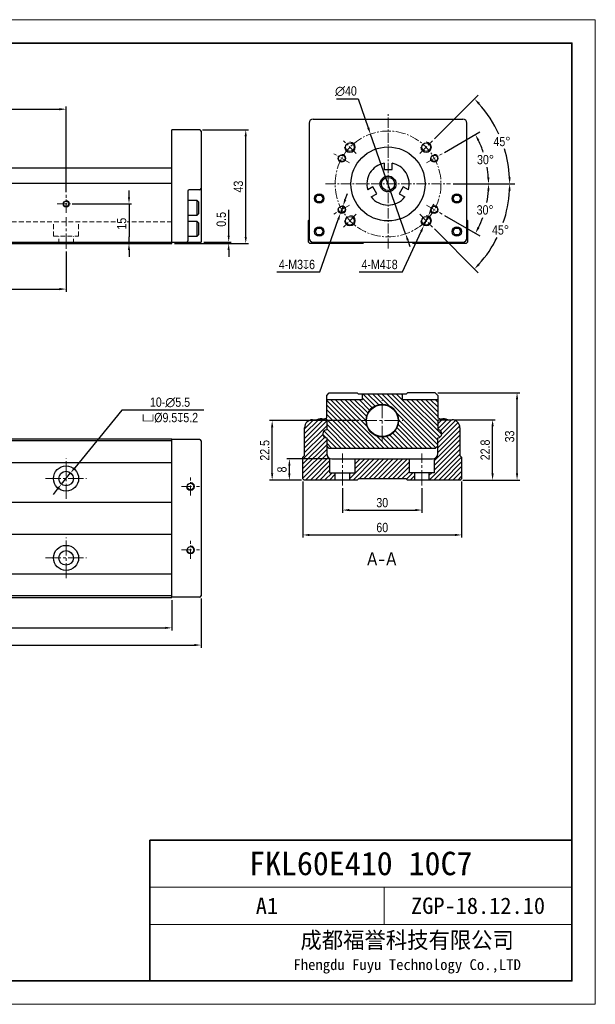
# Model space of a CAD drawing. Header units: millimetres. Extents: x 100 to 3612, y -424 to 856.
# Tile 33 of 45: x 2797 to 3015, y -424 to -52. Entities that reach past the tile are written whole.
import ezdxf

# ---------------------------------------------------------------- set-up
doc = ezdxf.new("R2010")
doc.units = ezdxf.units.MM
doc.linetypes.add('CENTER2', pattern=[28.575, 19.05, -3.175, 3.175, -3.175])
doc.linetypes.add('DASHED', pattern=[19.05, 12.7, -6.35])
doc.layers.get('Defpoints').update_dxf_attribs({"lineweight": 13})
for name, color, linetype, lineweight in [('剖面', 252, 'Continuous', 5), ('小粗', 7, 'Continuous', 25), ('标注', 3, 'Continuous', 13), ('点划线', 1, 'CENTER2', 13), ('粗线', 7, 'Continuous', 35), ('细线', 7, 'Continuous', 13), ('虚线', 253, 'DASHED', 13)]:
    doc.layers.add(name, color=color, linetype=linetype, lineweight=lineweight)
doc.styles.add('3.5', font='ARIALN.TTF', dxfattribs={"height": 3.5})
doc.styles.add('7', font='ARIALN.TTF', dxfattribs={"height": 7})
doc.styles.add('图号', font='txt', dxfattribs={"height": 3.5})
doc.dimstyles.new('A4—对齐', dxfattribs={"dimtxt": 3.5, "dimasz": 2.5, "dimexe": 1, "dimexo": 1, "dimgap": 1, "dimtad": 1, "dimdec": 1, "dimzin": 9, "dimdsep": 46, "dimtxsty": '3.5', "dimcen": 2.5, "dimadec": 0, "dimazin": 0, "dimtm": 1e-09, "dimtfac": 1, "dimtdec": 1, "dimtmove": 0, "dimatfit": 3, "dimfxl": 0, "dimtolj": 1, "dimarcsym": 0})
doc.dimstyles.new('A4—水平', dxfattribs={"dimtxt": 3.5, "dimasz": 2.5, "dimexe": 2, "dimexo": 1, "dimgap": 1, "dimtad": 1, "dimtih": 1, "dimtoh": 1, "dimdec": 1, "dimzin": 12, "dimdsep": 46, "dimtxsty": '3.5', "dimcen": 2.5, "dimadec": 0, "dimazin": 0, "dimtm": 1e-09, "dimtfac": 1, "dimtdec": 1, "dimtmove": 0, "dimatfit": 3, "dimfxl": 0, "dimtolj": 1, "dimarcsym": 0})
doc.dimstyles.new('A4—角度', dxfattribs={"dimtxt": 3.5, "dimasz": 2.5, "dimexe": 2, "dimexo": 1, "dimgap": 1, "dimtad": 1, "dimtih": 1, "dimtoh": 1, "dimdec": 1, "dimzin": 12, "dimdsep": 46, "dimtxsty": '3.5', "dimcen": 2.5, "dimadec": 0, "dimazin": 0, "dimtm": 1e-09, "dimtfac": 1, "dimtdec": 1, "dimtmove": 0, "dimatfit": 3, "dimfxl": 0, "dimtolj": 1, "dimarcsym": 0})

# ---------------------------------------------------------------- blocks, each defined once
blk = doc.blocks.new('A4图框')
at = {"layer": '粗线'}
for p in [(202, 5), (292, 35)]:
    blk.add_line(p, (202, 35), dxfattribs=at)
blk.add_lwpolyline([(5, 205), (292, 205), (292, 5), (5, 5)], close=True, dxfattribs=at)
at = {"layer": '细线'}
for p, q in [((292, 25), (202, 25)), ((252, 17), (252, 25)), ((292, 17), (202, 17))]:
    blk.add_line(p, q, dxfattribs=at)
blk.add_lwpolyline([(0, 210), (297, 210), (297, 0), (0, 0)], close=True, dxfattribs=at)
at = {"layer": '细线', "insert": (256.89, 11), "char_height": 3.5, "width": 70.2104, "attachment_point": 5, "style": '图号'}
blk.add_mtext('成都福誉科技有限公司\\P{\\H0.65714x;Fhengdu Fuyu Technology Co.,LTD}', dxfattribs=at)
blk = doc.blocks.new('*D788')
at = {"layer": 'Defpoints', "color": 0, "transparency": 16777216}
for p in [(2814.87, -85.38), (2634.87, -117.73), (2814.87, -117.73)]:
    blk.add_point(p, dxfattribs=at)
at = {"layer": '标注', "color": 0, "lineweight": -2, "transparency": 16777216}
for p, q in [((2634.87, -116.73), (2634.87, -84.38)), ((2637.37, -85.38), (2812.37, -85.38)), ((2814.87, -116.73), (2814.87, -84.38))]:
    blk.add_line(p, q, dxfattribs=at)
at = {"layer": '标注', "color": 0, "transparency": 16777216}
for points in [[(2637.37, -84.97), (2637.37, -85.8), (2634.87, -85.38)], [(2812.37, -84.97), (2812.37, -85.8), (2814.87, -85.38)]]:
    blk.add_solid(points, dxfattribs=at)
at = {"layer": '标注', "color": 0, "transparency": 16777216, "insert": (2724.87, -82.59), "char_height": 3.5, "width": 18.6714, "attachment_point": 5, "style": '3.5'}
blk.add_mtext('\\A1;200', dxfattribs=at)
blk = doc.blocks.new('*D791')
at = {"layer": 'Defpoints', "color": 0, "transparency": 16777216}
for p in [(2634.87, -138.14), (2814.87, -138.14), (2814.87, -153.38)]:
    blk.add_point(p, dxfattribs=at)
at = {"layer": '标注', "color": 0, "lineweight": -2, "transparency": 16777216}
for p, q in [((2634.87, -139.14), (2634.87, -154.38)), ((2814.87, -139.14), (2814.87, -154.38)), ((2637.37, -153.38), (2812.37, -153.38))]:
    blk.add_line(p, q, dxfattribs=at)
at = {"layer": '标注', "color": 0, "transparency": 16777216}
for points in [[(2637.37, -152.96), (2637.37, -153.79), (2634.87, -153.38)], [(2812.37, -152.96), (2812.37, -153.79), (2814.87, -153.38)]]:
    blk.add_solid(points, dxfattribs=at)
at = {"layer": '标注', "color": 0, "transparency": 16777216, "insert": (2724.87, -150.59), "char_height": 3.5, "width": 20.1435, "attachment_point": 5, "style": '3.5'}
blk.add_mtext('\\A1;{\\fSimSun|b0|i0|c134|p34;4}×100', dxfattribs=at)
blk = doc.blocks.new('*D792')
at = {"layer": 'Defpoints', "color": 0, "transparency": 16777216}
for p in [(2816.12, -121.14), (2838.65, -136.14), (2854.87, -136.14)]:
    blk.add_point(p, dxfattribs=at)
at = {"layer": '标注', "color": 0, "lineweight": -2, "transparency": 16777216}
for p, q in [((2838.65, -118.64), (2838.65, -116.14)), ((2817.12, -121.14), (2839.65, -121.14)), ((2838.65, -121.14), (2838.65, -123.64)), ((2838.65, -123.64), (2838.65, -133.64)), ((2838.65, -136.14), (2838.65, -133.64)), ((2853.87, -136.14), (2837.65, -136.14)), ((2838.65, -138.64), (2838.65, -141.14))]:
    blk.add_line(p, q, dxfattribs=at)
at = {"layer": '标注', "color": 0, "transparency": 16777216}
for points in [[(2838.23, -118.64), (2839.06, -118.64), (2838.65, -121.14)], [(2838.23, -138.64), (2839.06, -138.64), (2838.65, -136.14)]]:
    blk.add_solid(points, dxfattribs=at)
at = {"layer": '标注', "color": 0, "transparency": 16777216, "insert": (2835.86, -128.64), "char_height": 3.5, "attachment_point": 5, "rotation": 90, "style": '3.5', "bg_fill": 3, "box_fill_scale": 1.1, "bg_fill_color": 256, "bg_fill_true_color": 13158600, "bg_fill_transparency": 0}
blk.add_mtext('\\A1;15', dxfattribs=at)
blk = doc.blocks.new('*D793')
at = {"layer": 'Defpoints', "color": 0, "transparency": 16777216}
for p in [(2865.37, -93.14), (2882.76, -93.14), (2854.87, -136.14)]:
    blk.add_point(p, dxfattribs=at)
at = {"layer": '标注', "color": 0, "lineweight": -2, "transparency": 16777216}
for p, q in [((2866.37, -93.14), (2883.76, -93.14)), ((2882.76, -133.64), (2882.76, -95.64)), ((2855.87, -136.14), (2883.76, -136.14))]:
    blk.add_line(p, q, dxfattribs=at)
at = {"layer": '标注', "color": 0, "transparency": 16777216}
for points in [[(2882.34, -95.64), (2883.17, -95.64), (2882.76, -93.14)], [(2882.34, -133.64), (2883.17, -133.64), (2882.76, -136.14)]]:
    blk.add_solid(points, dxfattribs=at)
at = {"layer": '标注', "color": 0, "transparency": 16777216, "insert": (2879.97, -114.64), "char_height": 3.5, "attachment_point": 5, "rotation": 90, "style": '3.5'}
blk.add_mtext('\\A1;43', dxfattribs=at)
blk = doc.blocks.new('*D794')
at = {"layer": 'Defpoints', "color": 0, "transparency": 16777216}
for p in [(2854.87, -136.14), (2865.87, -135.64), (2876.31, -135.64)]:
    blk.add_point(p, dxfattribs=at)
at = {"layer": '标注', "color": 0, "lineweight": -2, "transparency": 16777216}
for p, q in [((2876.31, -133.14), (2876.31, -123.39)), ((2855.87, -136.14), (2877.31, -136.14)), ((2866.87, -135.64), (2877.31, -135.64)), ((2876.31, -136.14), (2876.31, -135.64)), ((2876.31, -138.64), (2876.31, -141.14))]:
    blk.add_line(p, q, dxfattribs=at)
at = {"layer": '标注', "color": 0, "transparency": 16777216}
for points in [[(2875.89, -133.14), (2876.72, -133.14), (2876.31, -135.64)], [(2875.89, -138.64), (2876.72, -138.64), (2876.31, -136.14)]]:
    blk.add_solid(points, dxfattribs=at)
at = {"layer": '标注', "color": 0, "transparency": 16777216, "insert": (2873.52, -127.02), "char_height": 3.5, "attachment_point": 5, "rotation": 90, "style": '3.5'}
blk.add_mtext('\\A1;0.5', dxfattribs=at)
blk = doc.blocks.new('*D795')
at = {"layer": 'Defpoints', "color": 0, "transparency": 16777216}
for p in [(2912.95, -113.64), (2960.08, -113.64), (2951.06, -121.63), (2973.96, -120.12), (2956.96, -125.04)]:
    blk.add_point(p, dxfattribs=at)
at = {"layer": '标注', "color": 0, "lineweight": -2, "transparency": 16777216}
for p, q in [((2961.08, -113.64), (2976.53, -113.64)), ((2957.83, -125.54), (2971.26, -133.29))]:
    blk.add_line(p, q, dxfattribs=at)
for start, end in [(349.1143, 356.1598), (333.8402, 340.2292)]:
    blk.add_arc((2937.22, -113.64), 37.31, start, end, dxfattribs=at)
at = {"layer": '标注', "color": 0, "transparency": 16777216}
for points in [[(2974.03, -116.12), (2974.86, -116.15), (2974.53, -113.64)], [(2971.08, -130.28), (2970.34, -129.89), (2969.53, -132.29)]]:
    blk.add_solid(points, dxfattribs=at)
at = {"layer": '标注', "color": 0, "transparency": 16777216, "insert": (2973.21, -123.47), "char_height": 3.5, "attachment_point": 5, "style": '3.5'}
blk.add_mtext('\\A1;30°', dxfattribs=at)
blk = doc.blocks.new('*D796')
at = {"layer": 'Defpoints', "color": 0, "transparency": 16777216}
for p in [(2956.96, -102.24), (2972.26, -100.89), (2951.06, -105.65), (2912.95, -113.64), (2960.08, -113.64)]:
    blk.add_point(p, dxfattribs=at)
at = {"layer": '标注', "color": 0, "lineweight": -2, "transparency": 16777216}
for p, q in [((2957.83, -101.74), (2971.24, -94)), ((2961.08, -113.64), (2976.51, -113.64))]:
    blk.add_line(p, q, dxfattribs=at)
for start, end in [(18.7271, 26.1573), (3.8427, 9.8782)]:
    blk.add_arc((2937.22, -113.64), 37.28, start, end, dxfattribs=at)
at = {"layer": '标注', "color": 0, "transparency": 16777216}
for points in [[(2970.32, -97.4), (2971.06, -97.01), (2969.51, -95)], [(2974.84, -111.13), (2974.01, -111.16), (2974.51, -113.64)]]:
    blk.add_solid(points, dxfattribs=at)
at = {"layer": '标注', "color": 0, "transparency": 16777216, "insert": (2973.36, -104.46), "char_height": 3.5, "attachment_point": 5, "style": '3.5'}
blk.add_mtext('\\A1;30°', dxfattribs=at)
blk = doc.blocks.new('*D797')
at = {"layer": 'Defpoints', "color": 0, "transparency": 16777216}
for p in [(2976.4, -90.9), (2953.32, -97.34), (2948.5, -102.16), (2912.95, -113.64), (2960.08, -113.64)]:
    blk.add_point(p, dxfattribs=at)
at = {"layer": '标注', "color": 0, "lineweight": -2, "transparency": 16777216}
for p, q in [((2954.02, -96.63), (2970.59, -80.07)), ((2961.08, -113.64), (2984.49, -113.64))]:
    blk.add_line(p, q, dxfattribs=at)
for start, end in [(24.4408, 41.8497), (3.1503, 16.9472)]:
    blk.add_arc((2937.02, -113.64), 45.47, start, end, dxfattribs=at)
at = {"layer": '标注', "color": 0, "transparency": 16777216}
for points in [[(2970.59, -83.59), (2971.19, -83.01), (2969.17, -81.49)], [(2982.84, -111.13), (2982.01, -111.15), (2982.49, -113.64)]]:
    blk.add_solid(points, dxfattribs=at)
at = {"layer": '标注', "color": 0, "transparency": 16777216, "insert": (2979.57, -97.61), "char_height": 3.5, "attachment_point": 5, "style": '3.5'}
blk.add_mtext('\\A1;45°', dxfattribs=at)
blk = doc.blocks.new('*D798')
at = {"layer": 'Defpoints', "color": 0, "transparency": 16777216}
for p in [(2912.95, -113.64), (2960.08, -113.64), (2948.5, -125.12), (2953.32, -129.94), (2976.4, -136.38)]:
    blk.add_point(p, dxfattribs=at)
at = {"layer": '标注', "color": 0, "lineweight": -2, "transparency": 16777216}
for p, q in [((2961.08, -113.64), (2984.49, -113.64)), ((2954.02, -130.65), (2970.59, -147.21))]:
    blk.add_line(p, q, dxfattribs=at)
for start, end in [(341.2432, 356.8497), (318.1503, 333.6525)]:
    blk.add_arc((2937.02, -113.64), 45.47, start, end, dxfattribs=at)
at = {"layer": '标注', "color": 0, "transparency": 16777216}
for points in [[(2982.01, -116.13), (2982.84, -116.15), (2982.49, -113.64)], [(2971.19, -144.27), (2970.59, -143.69), (2969.17, -145.79)]]:
    blk.add_solid(points, dxfattribs=at)
at = {"layer": '标注', "color": 0, "transparency": 16777216, "insert": (2979.03, -131.04), "char_height": 3.5, "attachment_point": 5, "style": '3.5'}
blk.add_mtext('\\A1;45°', dxfattribs=at)
blk = doc.blocks.new('*D799')
at = {"layer": 'Defpoints', "color": 0, "transparency": 16777216}
for p in [(2951.74, -125.71), (2950.07, -129.35)]:
    blk.add_point(p, dxfattribs=at)
at = {"layer": '标注', "color": 0, "lineweight": -2, "transparency": 16777216}
for p, q in [((2952.79, -123.44), (2953.84, -121.17)), ((2951.74, -125.71), (2950.07, -129.35)), ((2941.98, -146.88), (2949.02, -131.62)), ((2925.67, -146.88), (2941.98, -146.88))]:
    blk.add_line(p, q, dxfattribs=at)
at = {"layer": '标注', "color": 0, "transparency": 16777216}
for points in [[(2952.41, -123.27), (2953.17, -123.62), (2951.74, -125.71)], [(2948.64, -131.44), (2949.4, -131.79), (2950.07, -129.35)]]:
    blk.add_solid(points, dxfattribs=at)
at = {"layer": '标注', "color": 0, "transparency": 16777216, "insert": (2933.32, -144.09), "char_height": 3.5, "attachment_point": 5, "style": '3.5'}
blk.add_mtext('\\A1;4-M4{\\Fgdt|c134;x}8', dxfattribs=at)
blk = doc.blocks.new('*D800')
at = {"layer": 'Defpoints', "color": 0, "transparency": 16777216}
for p in [(2919.52, -121.92), (2918.52, -124.75)]:
    blk.add_point(p, dxfattribs=at)
at = {"layer": '标注', "color": 0, "lineweight": -2, "transparency": 16777216}
for p, q in [((2920.35, -119.56), (2921.18, -117.2)), ((2919.52, -121.92), (2918.52, -124.75)), ((2910.74, -146.88), (2917.7, -127.11)), ((2894.45, -146.88), (2910.74, -146.88))]:
    blk.add_line(p, q, dxfattribs=at)
at = {"layer": '标注', "color": 0, "transparency": 16777216}
for points in [[(2919.96, -119.42), (2920.74, -119.7), (2919.52, -121.92)], [(2917.3, -126.97), (2918.09, -127.24), (2918.52, -124.75)]]:
    blk.add_solid(points, dxfattribs=at)
at = {"layer": '标注', "color": 0, "transparency": 16777216, "insert": (2902.09, -144.09), "char_height": 3.5, "attachment_point": 5, "style": '3.5'}
blk.add_mtext('\\A1;4-M3{\\Fgdt|c134;x}6', dxfattribs=at)
blk = doc.blocks.new('*D801')
at = {"layer": 'Defpoints', "color": 0, "transparency": 16777216}
for p in [(2929.88, -94.77), (2943.15, -132.51)]:
    blk.add_point(p, dxfattribs=at)
at = {"layer": '标注', "color": 0, "lineweight": -2, "transparency": 16777216}
for p, q in [((2917, -81.46), (2925.21, -81.46)), ((2925.21, -81.46), (2929.06, -92.41)), ((2943.15, -132.51), (2929.88, -94.77)), ((2943.98, -134.87), (2944.81, -137.23))]:
    blk.add_line(p, q, dxfattribs=at)
at = {"layer": '标注', "color": 0, "transparency": 16777216}
for points in [[(2929.45, -92.27), (2928.66, -92.55), (2929.88, -94.77)], [(2944.37, -134.73), (2943.58, -135.01), (2943.15, -132.51)]]:
    blk.add_solid(points, dxfattribs=at)
at = {"layer": '标注', "color": 0, "transparency": 16777216, "insert": (2920.6, -78.58), "char_height": 3.5, "attachment_point": 5, "style": '3.5'}
blk.add_mtext('\\A1;∅40', dxfattribs=at)
blk = doc.blocks.new('*D807')
at = {"layer": 'Defpoints', "color": 0, "transparency": 16777216}
for p in [(2535.87, -269.79), (2865.87, -269.29), (2865.87, -287.93)]:
    blk.add_point(p, dxfattribs=at)
at = {"layer": '标注', "color": 0, "lineweight": -2, "transparency": 16777216}
for p, q in [((2535.87, -270.79), (2535.87, -288.93)), ((2865.87, -270.29), (2865.87, -288.93)), ((2538.37, -287.93), (2863.37, -287.93))]:
    blk.add_line(p, q, dxfattribs=at)
at = {"layer": '标注', "color": 0, "transparency": 16777216}
for points in [[(2538.37, -287.51), (2538.37, -288.35), (2535.87, -287.93)], [(2863.37, -287.51), (2863.37, -288.35), (2865.87, -287.93)]]:
    blk.add_solid(points, dxfattribs=at)
at = {"layer": '标注', "color": 0, "transparency": 16777216, "insert": (2700.87, -285.14), "char_height": 3.5, "width": 25.9299, "attachment_point": 5, "style": '3.5'}
blk.add_mtext('\\A1;570', dxfattribs=at)
blk = doc.blocks.new('*D808')
at = {"layer": 'Defpoints', "color": 0, "transparency": 16777216}
for p in [(2594.87, -269.99), (2854.87, -269.99), (2854.87, -281.43)]:
    blk.add_point(p, dxfattribs=at)
at = {"layer": '标注', "color": 0, "lineweight": -2, "transparency": 16777216}
for p, q in [((2594.87, -270.99), (2594.87, -282.43)), ((2854.87, -270.99), (2854.87, -282.43)), ((2597.37, -281.43), (2852.37, -281.43))]:
    blk.add_line(p, q, dxfattribs=at)
at = {"layer": '标注', "color": 0, "transparency": 16777216}
for points in [[(2597.37, -281.01), (2597.37, -281.85), (2594.87, -281.43)], [(2852.37, -281.01), (2852.37, -281.85), (2854.87, -281.43)]]:
    blk.add_solid(points, dxfattribs=at)
at = {"layer": '标注', "color": 0, "transparency": 16777216, "insert": (2700.87, -278.64), "char_height": 3.5, "width": 18.7578, "attachment_point": 5, "style": '3.5'}
blk.add_mtext('\\A1;500', dxfattribs=at)
blk = doc.blocks.new('*D821')
at = {"layer": 'Defpoints', "color": 0, "transparency": 16777216}
for p in [(2816.6, -222.86), (2813.13, -227.12)]:
    blk.add_point(p, dxfattribs=at)
at = {"layer": '标注', "color": 0, "lineweight": -2, "transparency": 16777216}
for p, q in [((2835.98, -199.09), (2818.18, -220.92)), ((2866.92, -199.09), (2835.98, -199.09)), ((2813.13, -227.12), (2816.6, -222.86)), ((2811.55, -229.06), (2809.97, -231))]:
    blk.add_line(p, q, dxfattribs=at)
at = {"layer": '标注', "color": 0, "transparency": 16777216}
for points in [[(2817.86, -220.66), (2818.51, -221.18), (2816.6, -222.86)], [(2811.23, -228.8), (2811.87, -229.32), (2813.13, -227.12)]]:
    blk.add_solid(points, dxfattribs=at)
at = {"layer": '标注', "color": 0, "transparency": 16777216, "insert": (2854.14, -199.09), "char_height": 3.5, "attachment_point": 5, "style": '3.5'}
blk.add_mtext('\\A1;10-∅5.5\\P{\\Fgdt|c134;v}%%C9.5{\\Fgdt|c134;x}5.2', dxfattribs=at)
blk = doc.blocks.new('*D822')
at = {"layer": 'Defpoints', "color": 0, "transparency": 16777216}
for p in [(2919.34, -227.58), (2949.34, -227.58), (2949.34, -236.91)]:
    blk.add_point(p, dxfattribs=at)
at = {"layer": '标注', "color": 0, "lineweight": -2, "transparency": 16777216}
for p, q in [((2919.34, -228.58), (2919.34, -237.91)), ((2949.34, -228.58), (2949.34, -237.91)), ((2921.84, -236.91), (2946.84, -236.91))]:
    blk.add_line(p, q, dxfattribs=at)
at = {"layer": '标注', "color": 0, "transparency": 16777216}
for points in [[(2921.84, -236.49), (2921.84, -237.33), (2919.34, -236.91)], [(2946.84, -236.49), (2946.84, -237.33), (2949.34, -236.91)]]:
    blk.add_solid(points, dxfattribs=at)
at = {"layer": '标注', "color": 0, "transparency": 16777216, "insert": (2934.34, -234.12), "char_height": 3.5, "attachment_point": 5, "style": '3.5'}
blk.add_mtext('\\A1;30', dxfattribs=at)
blk = doc.blocks.new('*D823')
at = {"layer": 'Defpoints', "color": 0, "transparency": 16777216}
for p in [(2904.34, -225.08), (2964.34, -225.08), (2964.34, -246.31)]:
    blk.add_point(p, dxfattribs=at)
at = {"layer": '标注', "color": 0, "lineweight": -2, "transparency": 16777216}
for p, q in [((2904.34, -226.08), (2904.34, -247.31)), ((2964.34, -226.08), (2964.34, -247.31)), ((2906.84, -246.31), (2961.84, -246.31))]:
    blk.add_line(p, q, dxfattribs=at)
at = {"layer": '标注', "color": 0, "transparency": 16777216}
for points in [[(2906.84, -245.89), (2906.84, -246.73), (2904.34, -246.31)], [(2961.84, -245.89), (2961.84, -246.73), (2964.34, -246.31)]]:
    blk.add_solid(points, dxfattribs=at)
at = {"layer": '标注', "color": 0, "transparency": 16777216, "insert": (2934.34, -243.52), "char_height": 3.5, "attachment_point": 5, "style": '3.5'}
blk.add_mtext('\\A1;60', dxfattribs=at)
blk = doc.blocks.new('*D824')
at = {"layer": 'Defpoints', "color": 0, "transparency": 16777216}
for p in [(2892.74, -203.08), (2926.63, -203.08), (2904.84, -225.58)]:
    blk.add_point(p, dxfattribs=at)
at = {"layer": '标注', "color": 0, "lineweight": -2, "transparency": 16777216}
for p, q in [((2925.63, -203.08), (2891.74, -203.08)), ((2892.74, -223.08), (2892.74, -205.58)), ((2903.84, -225.58), (2891.74, -225.58))]:
    blk.add_line(p, q, dxfattribs=at)
at = {"layer": '标注', "color": 0, "transparency": 16777216}
for points in [[(2892.33, -205.58), (2893.16, -205.58), (2892.74, -203.08)], [(2892.33, -223.08), (2893.16, -223.08), (2892.74, -225.58)]]:
    blk.add_solid(points, dxfattribs=at)
at = {"layer": '标注', "color": 0, "transparency": 16777216, "insert": (2889.96, -214.33), "char_height": 3.5, "attachment_point": 5, "rotation": 90, "style": '3.5'}
blk.add_mtext('\\A1;22.5', dxfattribs=at)
blk = doc.blocks.new('*D825')
at = {"layer": 'Defpoints', "color": 0, "transparency": 16777216}
for p in [(2960.69, -202.78), (2976.03, -202.78), (2963.84, -225.58)]:
    blk.add_point(p, dxfattribs=at)
at = {"layer": '标注', "color": 0, "lineweight": -2, "transparency": 16777216}
for p, q in [((2961.69, -202.78), (2977.03, -202.78)), ((2976.03, -223.08), (2976.03, -205.28)), ((2964.84, -225.58), (2977.03, -225.58))]:
    blk.add_line(p, q, dxfattribs=at)
at = {"layer": '标注', "color": 0, "transparency": 16777216}
for points in [[(2975.61, -205.28), (2976.45, -205.28), (2976.03, -202.78)], [(2975.61, -223.08), (2976.45, -223.08), (2976.03, -225.58)]]:
    blk.add_solid(points, dxfattribs=at)
at = {"layer": '标注', "color": 0, "transparency": 16777216, "insert": (2973.24, -214.18), "char_height": 3.5, "attachment_point": 5, "rotation": 90, "style": '3.5'}
blk.add_mtext('\\A1;22.8', dxfattribs=at)
blk = doc.blocks.new('*D826')
at = {"layer": 'Defpoints', "color": 0, "transparency": 16777216}
for p in [(2954.34, -192.58), (2985.27, -192.58), (2963.84, -225.58)]:
    blk.add_point(p, dxfattribs=at)
at = {"layer": '标注', "color": 0, "lineweight": -2, "transparency": 16777216}
for p, q in [((2955.34, -192.58), (2986.27, -192.58)), ((2985.27, -223.08), (2985.27, -195.08)), ((2964.84, -225.58), (2986.27, -225.58))]:
    blk.add_line(p, q, dxfattribs=at)
at = {"layer": '标注', "color": 0, "transparency": 16777216}
for points in [[(2984.85, -195.08), (2985.69, -195.08), (2985.27, -192.58)], [(2984.85, -223.08), (2985.69, -223.08), (2985.27, -225.58)]]:
    blk.add_solid(points, dxfattribs=at)
at = {"layer": '标注', "color": 0, "transparency": 16777216, "insert": (2982.48, -209.08), "char_height": 3.5, "attachment_point": 5, "rotation": 90, "style": '3.5'}
blk.add_mtext('\\A1;33', dxfattribs=at)
blk = doc.blocks.new('*D827')
at = {"layer": 'Defpoints', "color": 0, "transparency": 16777216}
for p in [(2899.24, -217.58), (2915.34, -217.58), (2904.84, -225.58)]:
    blk.add_point(p, dxfattribs=at)
at = {"layer": '标注', "color": 0, "lineweight": -2, "transparency": 16777216}
for p, q in [((2914.34, -217.58), (2898.24, -217.58)), ((2899.24, -223.08), (2899.24, -220.08)), ((2903.84, -225.58), (2898.24, -225.58))]:
    blk.add_line(p, q, dxfattribs=at)
at = {"layer": '标注', "color": 0, "transparency": 16777216}
for points in [[(2898.83, -220.08), (2899.66, -220.08), (2899.24, -217.58)], [(2898.83, -223.08), (2899.66, -223.08), (2899.24, -225.58)]]:
    blk.add_solid(points, dxfattribs=at)
at = {"layer": '标注', "color": 0, "transparency": 16777216, "insert": (2896.46, -221.58), "char_height": 3.5, "attachment_point": 5, "rotation": 90, "style": '3.5'}
blk.add_mtext('\\A1;8', dxfattribs=at)

msp = doc.modelspace()

# ---------------------------------------------------------------- hatches: boundary and pattern name
at = {"layer": '剖面'}
h = msp.add_hatch(dxfattribs=at)
h.set_pattern_fill('ANSI31', color=256, scale=0.4, angle=90)
h.set_pattern_definition([(135, (2374.9267, -402.3832), (-0.8980256, -0.8980256), [])])
h.paths.add_polyline_path([(2959.06, -202.78), (2955.34, -202.78), (2955.34, -206.58, -1), (2955.34, -209.58), (2955.34, -212.58), (2954.34, -213.58), (2914.34, -213.58), (2913.34, -212.58), (2913.34, -209.58, -1), (2913.34, -206.58), (2913.34, -202.78), (2909.63, -202.78, -0.217742), (2912.11, -202.55), (2913.34, -202.1), (2913.34, -195.08), (2926.84, -195.08), (2926.84, -193.08), (2941.84, -193.08), (2941.84, -195.08), (2955.34, -195.08), (2955.34, -202.1), (2956.57, -202.55, -0.217742)])
h.paths.add_polyline_path([(2928.12, -203.08, -1), (2940.56, -203.08, -1)], flags=16)
h.paths.add_polyline_path([(2928.34, -203.08, -1), (2940.34, -203.08, -1)], flags=0)
h = msp.add_hatch(dxfattribs=at)
h.set_pattern_fill('ANSI31', color=256, scale=0.4)
h.set_pattern_definition([(45, (2907.9427, -217.6168), (-0.898026, 0.898026), [])])
h.paths.add_polyline_path([(2914.59, -217.43, -0.305615), (2913.34, -215.58), (2913.34, -209.58, -1), (2913.34, -206.58), (2913.34, -202.78), (2907.99, -202.78, 0.414214), (2904.99, -205.78), (2904.99, -216.23), (2904.34, -216.88), (2904.34, -225.08), (2904.84, -225.58), (2916.59, -225.58), (2916.59, -222.78), (2914.59, -222.78)])
h.paths.add_polyline_path([(2964.34, -216.88), (2963.69, -216.23), (2963.69, -205.78, 0.414214), (2960.69, -202.78), (2955.34, -202.78), (2955.34, -206.58, -1), (2955.34, -209.58), (2955.34, -215.58, -0.305615), (2954.09, -217.43), (2954.09, -222.78), (2952.09, -222.78), (2952.09, -225.58), (2963.84, -225.58), (2964.34, -225.08)])
h.paths.add_polyline_path([(2943.34, -225.08), (2943.84, -225.58), (2946.59, -225.58), (2946.59, -222.78), (2944.59, -222.78), (2944.59, -217.58), (2924.09, -217.58), (2924.09, -222.78), (2922.09, -222.78), (2922.09, -225.58), (2924.84, -225.58), (2925.34, -225.08)])

# ---------------------------------------------------------------- linework, layer by layer
at = {"layer": '小粗'}
for p, q in [((2908.22, -89.14), (2964.82, -89.14)), ((2906.72, -90.64), (2906.72, -134.14)), ((2966.32, -134.14), (2966.32, -90.64)), ((2854.87, -136.14), (2854.87, -93.14)), ((2865.37, -93.14), (2854.87, -93.14)), ((2865.87, -93.64), (2865.87, -135.64)), ((2854.87, -107.64), (2760.16, -107.64)), ((2935.02, -105.78), (2935.02, -108.14)), ((2938.02, -108.14), (2938.02, -105.78)), ((2935.02, -108.14), (2938.02, -108.14)), ((2594.87, -113.34), (2854.87, -113.34)), ((2930.79, -114.72), (2928.83, -115.85)), ((2932.29, -117.31), (2930.79, -114.72)), ((2942.25, -114.72), (2940.75, -117.31)), ((2944.21, -115.85), (2942.25, -114.72)), ((2860.87, -116.39), (2860.87, -135.14)), ((2865.37, -115.89), (2861.37, -115.89)), ((2909.07, -119.14), (2909.8, -117.89)), ((2909.8, -117.89), (2911.24, -117.89)), ((2911.24, -117.89), (2911.96, -119.14)), ((2930.18, -118.53), (2932.29, -117.31)), ((2940.75, -117.31), (2942.85, -118.53)), ((2961.07, -119.14), (2961.8, -117.89)), ((2961.8, -117.89), (2963.24, -117.89)), ((2963.24, -117.89), (2963.96, -119.14)), ((2864.37, -119.89), (2860.87, -119.89)), ((2864.87, -120.39), (2864.37, -119.89)), ((2864.37, -125.39), (2864.37, -119.89)), ((2864.87, -120.39), (2864.87, -124.89)), ((2909.8, -120.39), (2909.07, -119.14)), ((2911.24, -120.39), (2909.8, -120.39)), ((2911.96, -119.14), (2911.24, -120.39)), ((2961.8, -120.39), (2961.07, -119.14)), ((2963.24, -120.39), (2961.8, -120.39)), ((2963.96, -119.14), (2963.24, -120.39)), ((2860.87, -125.39), (2864.37, -125.39)), ((2864.37, -125.39), (2864.87, -124.89)), ((2864.37, -127.89), (2860.87, -127.89)), ((2864.87, -128.39), (2864.37, -127.89)), ((2864.37, -133.39), (2864.37, -127.89)), ((2864.87, -128.39), (2864.87, -132.89)), ((2906.52, -127.44), (2906.72, -127.24)), ((2906.52, -135.64), (2906.52, -127.44)), ((2966.32, -127.24), (2966.52, -127.44)), ((2966.52, -127.44), (2966.52, -135.64)), ((2860.87, -133.39), (2864.37, -133.39)), ((2864.37, -133.39), (2864.87, -132.89)), ((2909.07, -131.64), (2909.8, -130.39)), ((2909.8, -132.89), (2909.07, -131.64)), ((2909.8, -130.39), (2911.24, -130.39)), ((2911.24, -132.89), (2909.8, -132.89)), ((2911.24, -130.39), (2911.96, -131.64)), ((2911.96, -131.64), (2911.24, -132.89)), ((2961.07, -131.64), (2961.8, -130.39)), ((2961.8, -132.89), (2961.07, -131.64)), ((2961.8, -130.39), (2963.24, -130.39)), ((2963.24, -132.89), (2961.8, -132.89)), ((2963.24, -130.39), (2963.96, -131.64)), ((2963.96, -131.64), (2963.24, -132.89)), ((2535.87, -135.64), (2865.87, -135.64)), ((2594.87, -136.14), (2854.87, -136.14)), ((2906.52, -135.64), (2907.02, -136.14)), ((2927.02, -136.14), (2907.02, -136.14)), ((2908.22, -135.64), (2964.82, -135.64)), ((2927.52, -135.64), (2927.02, -136.14)), ((2946.02, -136.14), (2945.52, -135.64)), ((2966.02, -136.14), (2946.02, -136.14)), ((2966.02, -136.14), (2966.52, -135.64)), ((2913.34, -193.58), (2914.34, -192.58)), ((2914.34, -192.58), (2924.84, -192.58)), ((2925.34, -193.08), (2924.84, -192.58)), ((2943.34, -193.08), (2925.34, -193.08)), ((2926.84, -195.08), (2926.84, -193.08)), ((2941.84, -193.08), (2941.84, -195.08)), ((2943.84, -192.58), (2943.34, -193.08)), ((2954.34, -192.58), (2943.84, -192.58)), ((2954.34, -192.58), (2955.34, -193.58)), ((2913.34, -202.1), (2913.34, -193.58)), ((2913.34, -195.08), (2926.84, -195.08)), ((2941.84, -195.08), (2955.34, -195.08)), ((2955.34, -193.58), (2955.34, -202.1)), ((2907.99, -202.78), (2913.34, -202.78)), ((2912.11, -202.55), (2913.34, -202.1)), ((2913.34, -202.78), (2913.34, -206.58)), ((2955.34, -202.1), (2956.57, -202.55)), ((2955.34, -202.78), (2955.34, -206.58)), ((2955.34, -202.78), (2960.69, -202.78)), ((2904.99, -216.23), (2904.99, -205.78)), ((2963.69, -205.78), (2963.69, -216.23)), ((2594.87, -209.99), (2854.87, -209.99)), ((2594.87, -210.64), (2854.87, -210.64)), ((2854.87, -269.99), (2854.87, -209.99)), ((2865.37, -210.19), (2854.87, -210.19)), ((2865.87, -210.69), (2865.87, -269.29)), ((2913.34, -209.58), (2913.34, -215.58)), ((2955.34, -215.58), (2955.34, -209.58)), ((2914.34, -213.58), (2913.34, -212.58)), ((2954.34, -213.58), (2914.34, -213.58)), ((2955.34, -212.58), (2954.34, -213.58)), ((2854.87, -218.99), (2594.87, -218.99)), ((2904.34, -216.88), (2904.99, -216.23)), ((2904.34, -225.08), (2904.34, -216.88)), ((2914.59, -222.78), (2914.59, -217.43)), ((2915.34, -217.58), (2953.34, -217.58)), ((2924.09, -222.78), (2924.09, -217.58)), ((2944.59, -222.78), (2944.59, -217.58)), ((2954.09, -222.78), (2954.09, -217.43)), ((2963.69, -216.23), (2964.34, -216.88)), ((2964.34, -216.88), (2964.34, -225.08)), ((2914.59, -222.78), (2924.09, -222.78)), ((2916.59, -225.58), (2916.59, -222.78)), ((2922.09, -225.58), (2922.09, -222.78)), ((2954.09, -222.78), (2944.59, -222.78)), ((2946.59, -225.58), (2946.59, -222.78)), ((2952.09, -225.58), (2952.09, -222.78)), ((2904.34, -225.08), (2904.84, -225.58)), ((2924.84, -225.58), (2904.84, -225.58)), ((2925.34, -225.08), (2924.84, -225.58)), ((2943.34, -225.08), (2925.34, -225.08)), ((2943.84, -225.58), (2943.34, -225.08)), ((2963.84, -225.58), (2943.84, -225.58)), ((2963.84, -225.58), (2964.34, -225.08)), ((2854.87, -233.99), (2760.16, -233.99)), ((2760.16, -245.99), (2854.87, -245.99)), ((2594.87, -260.99), (2854.87, -260.99)), ((2854.87, -269.34), (2594.87, -269.34)), ((2594.87, -269.99), (2854.87, -269.99)), ((2865.37, -269.79), (2854.87, -269.79))]:
    msp.add_line(p, q, dxfattribs=at)
for centre, radius in [((2922.13, -99.75), 1.65), ((2936.52, -113.64), 14), ((2950.91, -99.75), 1.65), ((2919.02, -103.95), 1.25), ((2954.01, -103.95), 1.25), ((2936.52, -113.64), 3), ((2936.52, -113.64), 2.5), ((2910.52, -119.14), 1.75), ((2962.52, -119.14), 1.75), ((2814.87, -121.14), 1.02), ((2919.02, -123.33), 1.25), ((2954.01, -123.33), 1.25), ((2922.13, -127.53), 1.65), ((2950.91, -127.53), 1.65), ((2910.52, -131.64), 1.75), ((2962.52, -131.64), 1.75), ((2934.34, -203.08), 6), ((2814.87, -224.99), 4.75), ((2814.87, -224.99), 2.75), ((2861.87, -227.99), 1.25), ((2814.87, -254.99), 4.75), ((2814.87, -254.99), 2.75), ((2861.87, -251.99), 1.25)]:
    msp.add_circle(centre, radius, dxfattribs=at)
for centre, radius, start, end in [((2908.22, -90.64), 1.5, 90, 180), ((2964.82, -90.64), 1.5, 0, 90), ((2865.37, -93.64), 0.5, 0, 90), ((2936.52, -113.64), 8, 100.8069, 196.0174), ((2936.52, -113.64), 8, 343.9826, 79.1931), ((2861.37, -116.39), 0.5, 90, 180), ((2865.37, -115.39), 0.5, 270, 0), ((2936.52, -113.64), 8, 217.6646, 322.3354), ((2860.37, -135.14), 0.5, 270, 360), ((2908.22, -134.14), 1.5, 180, 270), ((2964.82, -134.14), 1.5, 270, 0), ((2907.99, -205.78), 3, 90, 180), ((2911.12, -205.38), 3, 70.7906, 119.9264), ((2957.56, -205.38), 3, 60.0736, 109.2094), ((2960.69, -205.78), 3, 0, 90), ((2913.34, -208.08), 1.5, 90, 270), ((2955.34, -208.08), 1.5, 270, 90), ((2865.37, -210.69), 0.5, 0, 90), ((2915.34, -215.58), 2, 180, 270), ((2953.34, -215.58), 2, 270, 0), ((2865.37, -269.29), 0.5, 270, 0)]:
    msp.add_arc(centre, radius, start, end, dxfattribs=at)
at = {"layer": '标注'}
msp.add_circle((2934.34, -203.08), 6.22, dxfattribs=at)
for centre, radius in [((2922.13, -99.75), 2), ((2950.91, -99.75), 2), ((2919.02, -103.95), 1.5), ((2954.01, -103.95), 1.5), ((2814.87, -121.14), 1.25), ((2919.02, -123.33), 1.5), ((2954.01, -123.33), 1.5), ((2922.13, -127.53), 2), ((2950.91, -127.53), 2), ((2861.87, -227.99), 1.5), ((2861.87, -251.99), 1.5)]:
    msp.add_arc(centre, radius, 180, 90, dxfattribs=at)
at = {"layer": '点划线', "ltscale": 0.2}
for p, q in [((2936.52, -138.09), (2936.52, -86.69)), ((2924.54, -102.16), (2919.72, -97.34)), ((2948.5, -102.16), (2953.32, -97.34)), ((2921.97, -105.65), (2916.07, -102.24)), ((2951.06, -105.65), (2956.96, -102.24)), ((2912.95, -113.64), (2960.08, -113.64)), ((2814.87, -124.55), (2814.87, -117.73)), ((2811.46, -121.14), (2818.27, -121.14)), ((2921.97, -121.63), (2916.07, -125.04)), ((2951.06, -121.63), (2956.96, -125.04)), ((2924.54, -125.12), (2919.72, -129.94)), ((2948.5, -125.12), (2953.32, -129.94)), ((2861.87, -231.4), (2861.87, -224.58)), ((2858.46, -227.99), (2865.27, -227.99)), ((2861.87, -255.4), (2861.87, -248.58)), ((2858.46, -251.99), (2865.27, -251.99))]:
    msp.add_line(p, q, dxfattribs=at)
at = {"layer": '点划线', "ltscale": 0.3}
for p, q in [((2814.87, -138.14), (2814.87, -126.14)), ((2934.34, -210.8), (2934.34, -195.36)), ((2926.63, -203.08), (2942.06, -203.08)), ((2919.34, -227.58), (2919.34, -215.58)), ((2949.34, -227.58), (2949.34, -215.58)), ((2814.87, -232.71), (2814.87, -217.27)), ((2807.15, -224.99), (2822.58, -224.99)), ((2814.87, -262.71), (2814.87, -247.27)), ((2807.15, -254.99), (2822.58, -254.99))]:
    msp.add_line(p, q, dxfattribs=at)
at = {"layer": '点划线', "ltscale": 0.2}
msp.add_circle((2936.52, -113.64), 20, dxfattribs=at)
at = {"layer": '虚线', "ltscale": 0.14}
for p, q in [((2854.87, -127.99), (2594.87, -127.99)), ((2810.12, -133.34), (2810.12, -127.99)), ((2819.62, -133.34), (2819.62, -128.14)), ((2810.12, -133.34), (2819.62, -133.34)), ((2812.12, -136.14), (2812.12, -133.34)), ((2817.62, -136.14), (2817.62, -133.34))]:
    msp.add_line(p, q, dxfattribs=at)

# ---------------------------------------------------------------- block references
at = {"layer": '标注', "xscale": 1.772264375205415, "yscale": 1.772264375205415, "zscale": 1.772264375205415}
msp.add_blockref('A4图框', (2488.47, -423.72), dxfattribs=at)

# ---------------------------------------------------------------- texts
at = {"layer": '标注', "insert": (2928.62, -252.84), "char_height": 5, "attachment_point": 1, "style": '7'}
msp.add_mtext_dynamic_manual_height_columns('A{\\fSimSun|b0|i0|c134|p34;-}A', width=32.1388, gutter_width=35, heights=[0], dxfattribs=at)
at = {"layer": '标注', "attachment_point": 5, "style": '图号'}
for s, insert, char_height, width in [('FKL60E410 10C7', (2926.22, -370.56), 8.8613, 159.5038), ('A1', (2890.77, -386.51), 6.203, 88.6132), ('ZGP-18.12.10', (2970.53, -386.51), 6.2029, 70.8906)]:
    msp.add_mtext(s, dxfattribs=dict(at, insert=insert, char_height=char_height, width=width))

# ---------------------------------------------------------------- dimensions: what is measured, and where the dimension line sits
at = {"layer": '标注'}
dim = msp.add_diameter_dim_2p(p1=(2943.15, -132.51), p2=(2929.88, -94.77), dimstyle='A4—水平', dxfattribs=at)
dim.commit()
dim.dimension.update_dxf_attribs({"geometry": '*D801', "text_midpoint": (2920.6, -81.46), "dimtype": 163})
for base, p1, p2, text, picture, middle in [((2814.87, -85.38), (2634.87, -117.73), (2814.87, -117.73), '200', '*D788', (2724.87, -82.59)), ((2814.87, -153.38), (2634.87, -138.14), (2814.87, -138.14), '{\\fSimSun|b0|i0|c134|p34;4}×100', '*D791', (2724.87, -150.59))]:
    dim = msp.add_linear_dim(base=base, p1=p1, p2=p2, text=text, dimstyle='A4—对齐', dxfattribs=at)
    dim.commit()
    dim.dimension.update_dxf_attribs({"geometry": picture, "text_midpoint": middle})
for base, line1, line2, picture, middle in [((2976.4, -90.9), ((2912.95, -113.64), (2960.08, -113.64)), ((2948.5, -102.16), (2953.32, -97.34)), '*D797', (2979.57, -97.61)), ((2972.26, -100.89), ((2951.06, -105.65), (2956.96, -102.24)), ((2912.95, -113.64), (2960.08, -113.64)), '*D796', (2973.36, -104.46)), ((2973.96, -120.12), ((2912.95, -113.64), (2960.08, -113.64)), ((2951.06, -121.63), (2956.96, -125.04)), '*D795', (2973.21, -123.47))]:
    dim = msp.add_angular_dim_2l(base=base, line1=line1, line2=line2, dimstyle='A4—水平', dxfattribs=at)
    dim.commit()
    dim.dimension.update_dxf_attribs({"geometry": picture, "text_midpoint": middle, "dimtype": 162})
dim = msp.add_angular_dim_2l(base=(2976.4, -136.38), line1=((2912.95, -113.64), (2960.08, -113.64)), line2=((2948.5, -125.12), (2953.32, -129.94)), dimstyle='A4—角度', dxfattribs=at)
dim.commit()
dim.dimension.update_dxf_attribs({"geometry": '*D798', "text_midpoint": (2979.03, -131.04)})
for p1, p2, text, picture, middle in [((2919.52, -121.92), (2918.52, -124.75), '4-M3{\\Fgdt|c134;x}6', '*D800', (2902.09, -146.88)), ((2951.74, -125.71), (2950.07, -129.35), '4-M4{\\Fgdt|c134;x}8', '*D799', (2933.32, -146.88)), ((2813.13, -227.12), (2816.6, -222.86), '10-<>\\X{\\Fgdt|c134;v}%%C9.5{\\Fgdt|c134;x}5.2', '*D821', (2854.14, -199.09))]:
    dim = msp.add_diameter_dim_2p(p1=p1, p2=p2, text=text, dimstyle='A4—水平', dxfattribs=at)
    dim.commit()
    dim.dimension.update_dxf_attribs({"geometry": picture, "text_midpoint": middle, "dimtype": 163})
for base, p1, p2, picture, middle in [((2985.27, -192.58), (2963.84, -225.58), (2954.34, -192.58), '*D826', (2982.48, -209.08)), ((2892.74, -203.08), (2904.84, -225.58), (2926.63, -203.08), '*D824', (2889.96, -214.33)), ((2976.03, -202.78), (2963.84, -225.58), (2960.69, -202.78), '*D825', (2973.24, -214.18)), ((2899.24, -217.58), (2904.84, -225.58), (2915.34, -217.58), '*D827', (2896.46, -221.58))]:
    dim = msp.add_linear_dim(base=base, p1=p1, p2=p2, angle=90, dimstyle='A4—对齐', dxfattribs=at)
    dim.commit()
    dim.dimension.update_dxf_attribs({"geometry": picture, "text_midpoint": middle})
for base, p1, p2, picture, middle in [((2964.34, -246.31), (2904.34, -225.08), (2964.34, -225.08), '*D823', (2934.34, -243.52)), ((2949.34, -236.91), (2919.34, -227.58), (2949.34, -227.58), '*D822', (2934.34, -234.12))]:
    dim = msp.add_linear_dim(base=base, p1=p1, p2=p2, dimstyle='A4—对齐', dxfattribs=at)
    dim.commit()
    dim.dimension.update_dxf_attribs({"geometry": picture, "text_midpoint": middle})
for base, p1, p2, text, picture, middle in [((2865.87, -287.93), (2535.87, -269.79), (2865.87, -269.29), '570', '*D807', (2700.87, -287.93)), ((2854.87, -281.43), (2594.87, -269.99), (2854.87, -269.99), '500', '*D808', (2700.87, -281.43))]:
    dim = msp.add_linear_dim(base=base, p1=p1, p2=p2, text=text, dimstyle='A4—对齐', dxfattribs=at)
    dim.commit()
    dim.dimension.update_dxf_attribs({"geometry": picture, "text_midpoint": middle, "dimtype": 160})

# ---------------------------------------------------------------- next in the draw order: dimensions: what is measured, and where the dimension line sits
dim = msp.add_linear_dim(base=(2838.65, -136.14), p1=(2816.12, -121.14), p2=(2854.87, -136.14), angle=90, dimstyle='A4—对齐', override={"dimtfill": 1}, dxfattribs=at)
dim.commit()
dim.dimension.update_dxf_attribs({"geometry": '*D792', "text_midpoint": (2838.65, -128.64), "dimtype": 160})

# ---------------------------------------------------------------- next in the draw order: dimensions: what is measured, and where the dimension line sits
for base, p2, picture, middle in [((2882.76, -93.14), (2865.37, -93.14), '*D793', (2879.97, -114.64)), ((2876.31, -135.64), (2865.87, -135.64), '*D794', (2873.52, -127.02))]:
    dim = msp.add_linear_dim(base=base, p1=(2854.87, -136.14), p2=p2, angle=90, dimstyle='A4—对齐', dxfattribs=at)
    dim.commit()
    dim.dimension.update_dxf_attribs({"geometry": picture, "text_midpoint": middle})

doc.saveas('drawing.dxf')
